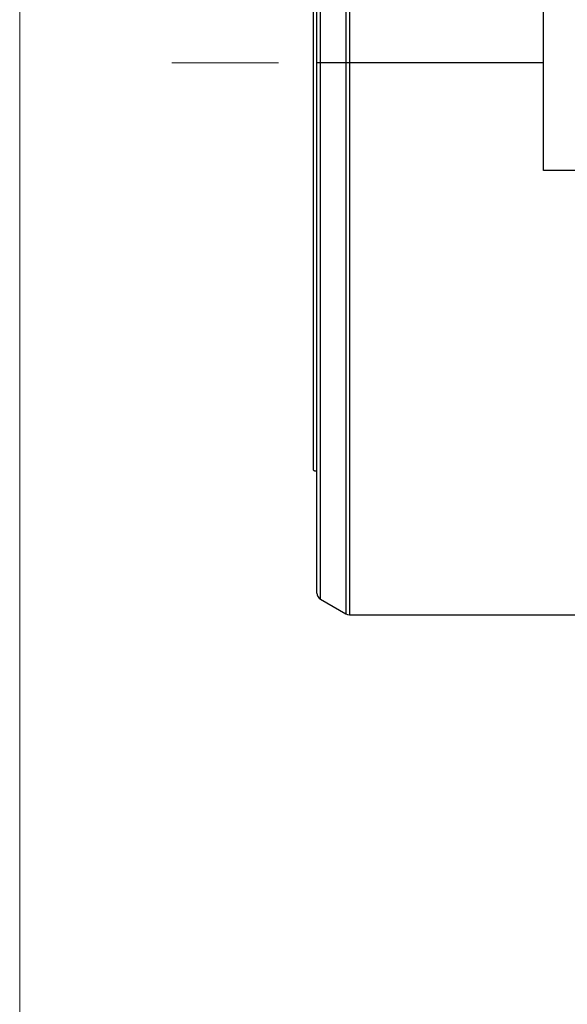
# Model space of a CAD drawing. Header units: millimetres. Extents: x 0 to 594, y 0 to 420.
# Tile 67 of 118: x 262 to 270, y 243 to 257. Entities that reach past the tile are written whole.
import ezdxf

# ---------------------------------------------------------------- set-up
doc = ezdxf.new("R2010")
doc.units = ezdxf.units.MM
doc.header["$LTSCALE"] = 0.257233
doc.linetypes.add('CENTER', pattern=[50.8, 31.75, -6.35, 6.35, -6.35])
doc.layers.add('NoLayerName_001', color=7, linetype='Continuous')
doc.styles.get("Standard").update_dxf_attribs({"font": 'txt', "bigfont": 'extfont2'})
doc.dimstyles.get("Standard").update_dxf_attribs({"dimtxt": 2.5, "dimasz": 2.5, "dimexe": 1, "dimexo": 1, "dimtad": 1, "dimdec": 3, "dimzin": 0, "dimdsep": 46, "dimtxsty": 'Standard', "dimcen": 2.5, "dimadec": 3, "dimazin": 0, "dimtfac": 0.75, "dimtdec": 3, "dimtmove": 0, "dimatfit": 3, "dimfxl": 1, "dimarcsym": 0})

# ---------------------------------------------------------------- blocks, each defined once
blk = doc.blocks.new('_OPEN30')
at = {"color": 0, "linetype": 'ByBlock', "lineweight": -2}
for p, q in [((-1, 0.267949), (0, 0)), ((0, 0), (-1, -0.267949)), ((0, 0), (-1, 0))]:
    blk.add_line(p, q, dxfattribs=at)
blk = doc.blocks.new('*D69')
at = {"layer": 'Defpoints', "color": 0}
for p in [(262.133, 293.661), (262.133, 221.952), (387.133, 200.452)]:
    blk.add_point(p, dxfattribs=at)
at = {"layer": 'NoLayerName_001', "color": 0, "linetype": 'Continuous', "lineweight": 13}
for p, q in [((262.133, 223.366), (262.133, 295.075)), ((387.133, 201.866), (387.133, 295.075)), ((385.012, 293.661), (264.254, 293.661))]:
    blk.add_line(p, q, dxfattribs=at)
at = {"layer": 'NoLayerName_001', "color": 0, "lineweight": 13, "xscale": 2.121340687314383, "yscale": 2.121340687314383, "zscale": 2.121340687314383, "rotation": 180}
blk.add_blockref('_OPEN30', (262.133, 293.661), dxfattribs=at)
at = {"layer": 'NoLayerName_001', "color": 0, "lineweight": 13, "xscale": 2.121340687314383, "yscale": 2.121340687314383, "zscale": 2.121340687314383}
blk.add_blockref('_OPEN30', (387.133, 293.661), dxfattribs=at)
at = {"layer": 'NoLayerName_001', "color": 0, "lineweight": 13, "insert": (324.633, 297.55), "char_height": 4.9498, "attachment_point": 5}
blk.add_mtext('\\W0.8000;Ｌ', dxfattribs=at)
blk = doc.blocks.new('*D70')
at = {"layer": 'Defpoints', "color": 0}
for p in [(262.133, 284.227), (357.133, 223.952), (262.133, 221.952)]:
    blk.add_point(p, dxfattribs=at)
at = {"layer": 'NoLayerName_001', "color": 0, "linetype": 'Continuous', "lineweight": 13}
for p, q in [((262.133, 223.366), (262.133, 285.641)), ((357.133, 225.366), (357.133, 285.641)), ((355.012, 284.227), (264.254, 284.227))]:
    blk.add_line(p, q, dxfattribs=at)
at = {"layer": 'NoLayerName_001', "color": 0, "lineweight": 13, "xscale": 2.121340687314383, "yscale": 2.121340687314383, "zscale": 2.121340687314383, "rotation": 180}
blk.add_blockref('_OPEN30', (262.133, 284.227), dxfattribs=at)
at = {"layer": 'NoLayerName_001', "color": 0, "lineweight": 13, "xscale": 2.121340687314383, "yscale": 2.121340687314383, "zscale": 2.121340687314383}
blk.add_blockref('_OPEN30', (357.133, 284.227), dxfattribs=at)
at = {"layer": 'NoLayerName_001', "color": 0, "lineweight": 13, "insert": (309.633, 288.116), "char_height": 4.94979, "attachment_point": 5}
blk.add_mtext('\\W0.8000;ＬＬ', dxfattribs=at)

msp = doc.modelspace()

# ---------------------------------------------------------------- linework, layer by layer
at = {"layer": 'NoLayerName_001', "color": 8, "linetype": 'Continuous', "lineweight": 25}
for p, q in [((266.7428, 264.0879), (266.7427, 248.5147)), ((266.7928, 264.1013), (266.7928, 256.3013)), ((266.3829, 248.7224), (266.3829, 263.8801)), ((269.5329, 256.3013), (266.3329, 256.3012)), ((266.7925, 256.3013), (266.7927, 248.5013))]:
    msp.add_line(p, q, dxfattribs=at)
at = {"layer": 'NoLayerName_001', "color": 7, "linetype": 'Continuous', "lineweight": 25}
for p, q in [((266.3329, 248.8092), (266.3329, 263.7935)), ((266.2829, 250.548), (266.2829, 261.3757)), ((269.5329, 254.779), (269.5329, 257.8236)), ((270.1476, 254.779), (269.5329, 254.779)), ((266.3829, 248.7224), (266.7427, 248.5147)), ((266.7927, 248.5013), (270.3635, 248.5013))]:
    msp.add_line(p, q, dxfattribs=at)
at = {"layer": 'NoLayerName_001', "color": 2, "linetype": 'CENTER', "lineweight": 13}
msp.add_line((278.8579, 256.3013), (264.2829, 256.3013), dxfattribs=at)
at = {"layer": 'NoLayerName_001', "color": 7, "linetype": 'Continuous', "lineweight": 25}
msp.add_lwpolyline([(266.7427, 248.5147), (266.7664, 248.5048), (266.7927, 248.5013)], dxfattribs=at)
msp.add_arc((266.4329, 248.809), 0.1, 180, 240, dxfattribs=at)
msp.add_open_spline([(266.2829, 250.548), (266.2831, 250.5475), (266.2831, 250.5465), (266.2841, 250.5452), (266.2853, 250.5441), (266.2866, 250.5431), (266.288, 250.5423), (266.2894, 250.5417), (266.2908, 250.5411), (266.2922, 250.5405), (266.2936, 250.54), (266.2951, 250.5395), (266.2965, 250.539), (266.298, 250.5386), (266.2995, 250.5382), (266.301, 250.5378), (266.3025, 250.5375), (266.304, 250.5371), (266.3055, 250.5368), (266.307, 250.5365), (266.3085, 250.5362), (266.31, 250.5359), (266.3115, 250.5357), (266.313, 250.5354), (266.3145, 250.5352), (266.316, 250.5349), (266.3175, 250.5347), (266.319, 250.5345), (266.3205, 250.5343), (266.3221, 250.5341), (266.3236, 250.5339), (266.3251, 250.5337), (266.3266, 250.5335), (266.3281, 250.5334), (266.3297, 250.5332), (266.3312, 250.533), (266.3322, 250.5329), (266.3327, 250.5329)], degree=3, knots=[0, 0, 0, 0, 0.001493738, 0.003055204, 0.004705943, 0.006351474, 0.007913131, 0.009424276, 0.01092608, 0.012443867, 0.013975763, 0.015515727, 0.017057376, 0.018596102, 0.020131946, 0.021665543, 0.023197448, 0.024728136, 0.026258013, 0.027787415, 0.029316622, 0.030845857, 0.032375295, 0.033905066, 0.035435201, 0.03696567, 0.038496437, 0.040027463, 0.041558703, 0.04309011, 0.044621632, 0.046153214, 0.047684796, 0.049216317, 0.05074771, 0.052278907, 0.053809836, 0.053809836, 0.053809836, 0.053809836], dxfattribs=at)
msp.add_open_spline([(267.1685, 248.4967), (267.1689, 248.4982), (267.1693, 248.4998), (267.1697, 248.5013)], degree=3, dxfattribs=at)

# ---------------------------------------------------------------- dimensions: what is measured, and where the dimension line sits
at = {"layer": 'NoLayerName_001', "color": 3, "linetype": 'Continuous', "lineweight": 13}
for base, p1, text, picture, middle in [((262.1329, 293.6608), (387.1329, 200.4516), '\\W0.8000;Ｌ', '*D69', (324.6329, 293.6608)), ((262.1329, 284.2272), (357.1329, 223.9516), '\\W0.8000;ＬＬ', '*D70', (309.6329, 284.2272))]:
    dim = msp.add_linear_dim(base=base, p1=p1, p2=(262.1329, 221.9516), angle=180, text=text, dimstyle='Standard', override={"dimtxt": 4.949795, "dimasz": 2.121341, "dimexe": 1.414227, "dimexo": 1.414227, "dimgap": 1.414227, "dimzin": 8, "dimblk": 'OPEN30', "dimclrd": 0, "dimclre": 0, "dimclrt": 0, "dimtp": 0, "dimtm": 0, "dimlwd": 13, "dimlwe": 13}, dxfattribs=at)
    dim.commit()
    dim.dimension.update_dxf_attribs({"geometry": picture, "text_midpoint": middle, "dimtype": 160})

doc.saveas('drawing.dxf')
